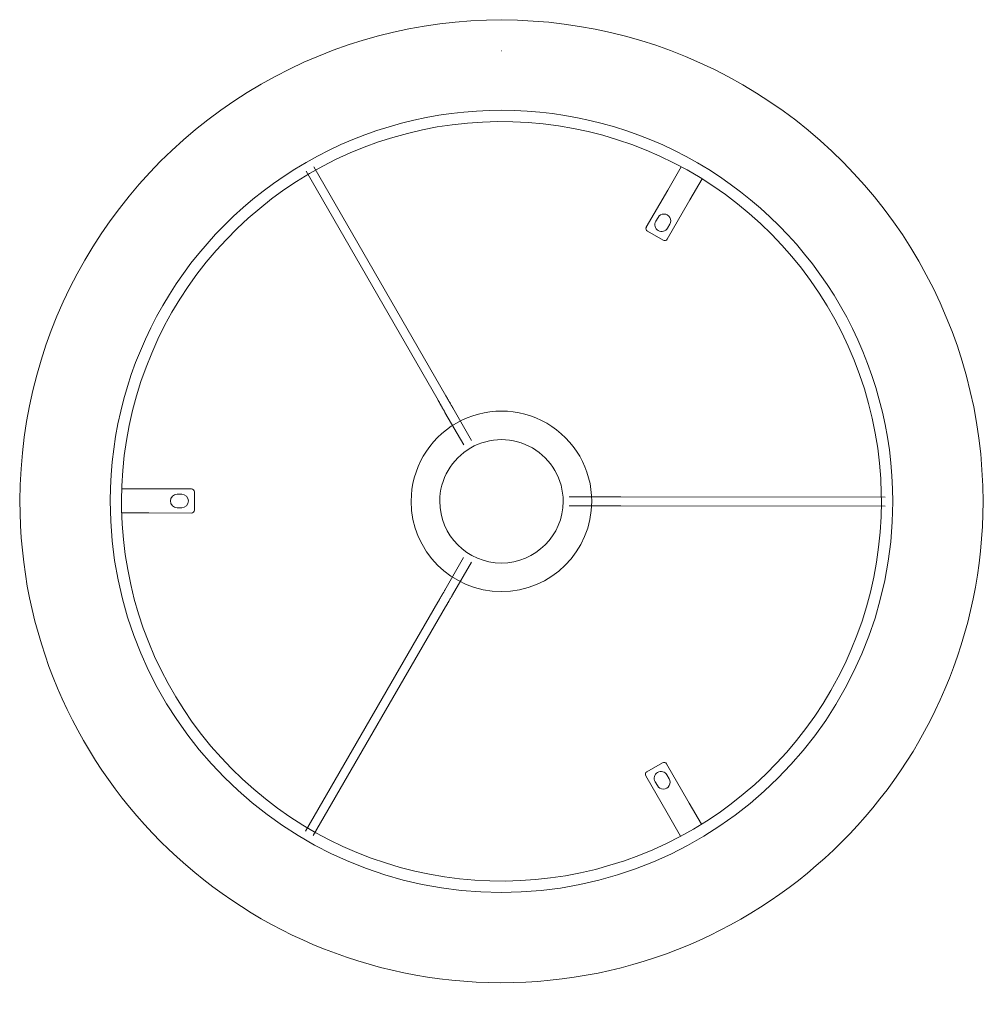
# Model space of a CAD drawing. Header units: millimetres. Extents: x 6277 to 7463, y -4102 to 6669.
# Tile 3 of 3: x 6752 to 7072, y 6342 to 6669. Entities that reach past the tile are written whole.
import ezdxf

# ---------------------------------------------------------------- set-up
doc = ezdxf.new("R2010")
doc.units = ezdxf.units.MM
doc.linetypes.add('Punto', pattern=[4.7625, 0, -4.7625])
doc.layers.add('Ligthing Fixture ADD', color=7, linetype='Punto', lineweight=9, true_color=0xffffff)
doc.layers.add('Luminarias', color=7, linetype='Continuous', lineweight=20)

# ---------------------------------------------------------------- blocks, each defined once
blk = doc.blocks.new('20313 - 20313 SAVOY White shade table lamp-412257-Planta_PDF')
at = {"layer": 'Luminarias'}
for p, q in [((-59.48, 111.3), (-55.46, 104.31)), ((62.56, 111.08), (18.55, 35.04)), ((21.15, 33.54), (65.16, 109.58)), ((-62.39, 100.32), (-66.42, 107.31)), ((-55.46, 104.31), (-55.01, 103.54)), ((-55.01, 103.54), (-47.94, 91.25)), ((-61.94, 99.55), (-62.39, 100.32)), ((-54.87, 87.26), (-61.94, 99.55)), ((-55.72, 92.25), (-54.97, 90.95)), ((-51.07, 93.19), (-51.82, 94.49)), ((-53.5, 86.89), (-48.3, 89.89)), ((16.23, 31.04), (9.97, 20.22)), ((12.57, 18.72), (18.83, 29.54)), ((103, 3.89), (117.18, 3.87)), ((117.18, 3.87), (118.07, 3.87)), ((118.07, 3.87), (126.09, 3.86)), ((-39.62, 1.54), (-127.47, 1.64)), ((-22.5, 1.52), (-35, 1.54)), ((102, -3.11), (102, 2.89)), ((107.75, 2.13), (106.25, 2.13)), ((-127.48, -1.36), (-39.62, -1.46)), ((-35, -1.46), (-22.5, -1.48)), ((106.25, -2.37), (107.75, -2.37)), ((117.17, -4.13), (102.99, -4.11)), ((118.06, -4.13), (117.17, -4.13)), ((126.09, -4.14), (118.06, -4.13)), ((18.77, -29.58), (12.53, -18.75)), ((9.93, -20.25), (16.17, -31.08)), ((18.47, -35.08), (62.32, -111.22)), ((64.92, -109.72), (21.07, -33.59)), ((-55.06, -87.14), (-62.16, -99.41)), ((-48.5, -89.78), (-53.69, -86.78)), ((-55.92, -92.13), (-55.17, -90.83)), ((-55.24, -103.42), (-48.13, -91.15)), ((-52.03, -94.38), (-51.28, -93.08)), ((-66.64, -107.15), (-62.61, -100.18)), ((-62.61, -100.18), (-62.16, -99.41)), ((-55.68, -104.19), (-59.72, -111.17)), ((-55.24, -103.42), (-55.68, -104.19))]:
    blk.add_line(p, q, dxfattribs=at)
at = {"layer": 'Luminarias', "flags": 128}
for points in [[(-126.24, 0.14), (-126.13, 5.19), (-125.82, 10.22), (-125.31, 15.25), (-124.6, 20.25), (-123.7, 25.21), (-122.59, 30.14), (-121.28, 35.02), (-119.79, 39.84), (-118.1, 44.6), (-116.22, 49.29), (-114.16, 53.89), (-111.91, 58.42), (-109.48, 62.84), (-106.88, 67.17), (-104.11, 71.39), (-101.17, 75.5), (-98.07, 79.48), (-94.82, 83.34), (-91.41, 87.07), (-87.85, 90.65), (-84.16, 94.09), (-80.33, 97.38), (-76.37, 100.52), (-72.29, 103.49), (-68.09, 106.3), (-63.79, 108.94), (-59.38, 111.4), (-54.88, 113.69), (-50.29, 115.79), (-45.62, 117.71), (-40.87, 119.44), (-36.06, 120.98), (-31.2, 122.32), (-26.28, 123.47), (-21.32, 124.43), (-16.33, 125.18), (-11.31, 125.73), (-6.27, 126.08), (-1.23, 126.23), (3.82, 126.18), (8.87, 125.93), (13.89, 125.47), (18.9, 124.82), (23.88, 123.96), (28.82, 122.91), (33.71, 121.66), (38.54, 120.21), (43.32, 118.57), (48.03, 116.75), (52.66, 114.73), (57.2, 112.53), (61.66, 110.16), (66.01, 107.6), (70.26, 104.88), (74.4, 101.98), (78.42, 98.93), (82.31, 95.71), (86.08, 92.34), (89.7, 88.83), (93.18, 85.17), (96.51, 81.37), (99.69, 77.45), (102.71, 73.4), (105.56, 69.24), (108.24, 64.96), (110.75, 60.58), (113.09, 56.1), (115.24, 51.53), (117.21, 46.88), (118.99, 42.16), (120.58, 37.37), (121.98, 32.52), (123.18, 27.61), (124.19, 22.66), (125, 17.68), (125.6, 12.67), (126.01, 7.63), (126.21, 2.59), (126.24, -0.14)], [(16.23, 31.04), (16.33, 31.22), (16.43, 31.39), (16.53, 31.56), (16.63, 31.73), (16.73, 31.9), (16.83, 32.07), (16.93, 32.24), (17.02, 32.4), (17.12, 32.57), (17.21, 32.73), (17.3, 32.89), (17.39, 33.04), (17.48, 33.19), (17.57, 33.34), (17.65, 33.49), (17.73, 33.63), (17.81, 33.76), (17.89, 33.9), (17.96, 34.02), (18.03, 34.15), (18.1, 34.27), (18.17, 34.38), (18.23, 34.49), (18.29, 34.59), (18.34, 34.68), (18.39, 34.78), (18.44, 34.86), (18.49, 34.94), (18.53, 35.01), (18.55, 35.04)], [(21.15, 33.54), (21.11, 33.47), (21.06, 33.4), (21.02, 33.32), (20.97, 33.23), (20.91, 33.13), (20.85, 33.04), (20.79, 32.93), (20.73, 32.82), (20.66, 32.7), (20.59, 32.58), (20.52, 32.46), (20.44, 32.33), (20.37, 32.19), (20.29, 32.06), (20.2, 31.91), (20.12, 31.77), (20.03, 31.62), (19.94, 31.46), (19.85, 31.31), (19.76, 31.15), (19.67, 30.98), (19.57, 30.82), (19.48, 30.65), (19.38, 30.49), (19.28, 30.32), (19.18, 30.14), (19.08, 29.97), (18.98, 29.8), (18.88, 29.63), (18.83, 29.54)], [(126.24, -0.14), (126.13, -5.19), (125.82, -10.22), (125.31, -15.25), (124.6, -20.25), (123.7, -25.21), (122.59, -30.14), (121.28, -35.02), (119.79, -39.84), (118.1, -44.6), (116.22, -49.29), (114.16, -53.89), (111.91, -58.42), (109.48, -62.84), (106.88, -67.17), (104.11, -71.39), (101.17, -75.5), (98.07, -79.48), (94.82, -83.34), (91.41, -87.07), (87.85, -90.65), (84.16, -94.09), (80.33, -97.38), (76.37, -100.52), (72.29, -103.49), (68.09, -106.3), (63.79, -108.94), (59.38, -111.4), (54.88, -113.69), (50.29, -115.79), (45.62, -117.71), (40.87, -119.44), (36.06, -120.98), (31.2, -122.32), (26.28, -123.47), (21.32, -124.43), (16.33, -125.18), (11.31, -125.73), (6.27, -126.08), (1.23, -126.23), (-3.82, -126.18), (-8.87, -125.93), (-13.89, -125.47), (-18.9, -124.82), (-23.88, -123.96), (-28.82, -122.91), (-33.71, -121.66), (-38.54, -120.21), (-43.32, -118.57), (-48.03, -116.75), (-52.66, -114.73), (-57.2, -112.53), (-61.66, -110.16), (-66.01, -107.6), (-70.26, -104.88), (-74.4, -101.98), (-78.42, -98.93), (-82.31, -95.71), (-86.08, -92.34), (-89.7, -88.83), (-93.18, -85.17), (-96.51, -81.37), (-99.69, -77.45), (-102.71, -73.4), (-105.56, -69.24), (-108.24, -64.96), (-110.75, -60.58), (-113.09, -56.1), (-115.24, -51.53), (-117.21, -46.88), (-118.99, -42.16), (-120.58, -37.37), (-121.98, -32.52), (-123.18, -27.61), (-124.19, -22.66), (-125, -17.68), (-125.6, -12.67), (-126.01, -7.63), (-126.21, -2.59), (-126.24, 0.14)], [(-39.62, 1.54), (-39.54, 1.54), (-39.45, 1.54), (-39.36, 1.54), (-39.26, 1.54), (-39.15, 1.54), (-39.04, 1.54), (-38.92, 1.54), (-38.79, 1.54), (-38.65, 1.54), (-38.52, 1.54), (-38.37, 1.54), (-38.22, 1.54), (-38.06, 1.54), (-37.9, 1.54), (-37.74, 1.54), (-37.57, 1.54), (-37.4, 1.54), (-37.22, 1.54), (-37.04, 1.54), (-36.85, 1.54), (-36.67, 1.54), (-36.48, 1.54), (-36.28, 1.54), (-36.09, 1.54), (-35.89, 1.54), (-35.7, 1.54), (-35.5, 1.54), (-35.3, 1.54), (-35.1, 1.54), (-35, 1.54)], [(-35, -1.46), (-35.2, -1.46), (-35.4, -1.46), (-35.6, -1.46), (-35.8, -1.46), (-35.99, -1.46), (-36.19, -1.46), (-36.38, -1.46), (-36.57, -1.46), (-36.76, -1.46), (-36.95, -1.46), (-37.13, -1.46), (-37.31, -1.46), (-37.49, -1.46), (-37.66, -1.46), (-37.82, -1.46), (-37.99, -1.46), (-38.15, -1.46), (-38.3, -1.46), (-38.45, -1.46), (-38.59, -1.46), (-38.72, -1.46), (-38.86, -1.46), (-38.98, -1.46), (-39.1, -1.46), (-39.21, -1.46), (-39.31, -1.46), (-39.41, -1.46), (-39.5, -1.46), (-39.59, -1.46), (-39.62, -1.46)], [(18.47, -35.08), (18.43, -35.02), (18.39, -34.94), (18.34, -34.86), (18.29, -34.77), (18.24, -34.68), (18.18, -34.58), (18.12, -34.47), (18.06, -34.36), (17.99, -34.25), (17.92, -34.13), (17.85, -34), (17.77, -33.87), (17.7, -33.74), (17.62, -33.6), (17.53, -33.45), (17.45, -33.31), (17.36, -33.16), (17.28, -33), (17.18, -32.85), (17.09, -32.69), (17, -32.52), (16.9, -32.36), (16.81, -32.19), (16.71, -32.02), (16.61, -31.85), (16.52, -31.68), (16.42, -31.51), (16.32, -31.34), (16.22, -31.17), (16.17, -31.08)], [(18.77, -29.58), (18.87, -29.75), (18.97, -29.93), (19.07, -30.1), (19.16, -30.27), (19.26, -30.44), (19.36, -30.61), (19.46, -30.78), (19.55, -30.94), (19.65, -31.11), (19.74, -31.27), (19.83, -31.43), (19.92, -31.58), (20.01, -31.73), (20.09, -31.88), (20.18, -32.03), (20.26, -32.17), (20.34, -32.31), (20.41, -32.44), (20.49, -32.57), (20.56, -32.69), (20.63, -32.81), (20.69, -32.92), (20.75, -33.03), (20.81, -33.13), (20.87, -33.23), (20.92, -33.32), (20.97, -33.4), (21.01, -33.48), (21.05, -33.55), (21.07, -33.59)]]:
    blk.add_lwpolyline(points, dxfattribs=at)
at = {"layer": 'Luminarias'}
for centre, radius, start, end in [((0, 0), 160, 359.9379, 179.9379), ((0, 0), 130, 359.9379, 179.9379), ((-53.77, 93.37), 2.25, 29.9379, 209.9379), ((-53.02, 92.07), 2.25, 209.9379, 29.9379), ((-48.8, 90.75), 1, 299.9379, 29.9379), ((-54, 87.76), 1, 209.9379, 299.9379), ((0, 0), 30, 359.9379, 179.9379), ((0, 0), 20.5, 359.9379, 179.9379), ((103, 2.89), 1, 89.9379, 179.9379), ((0, 0), 160, 179.9379, 359.9379), ((0, 0), 130, 179.9379, 359.9379), ((0, 0), 30, 179.9379, 359.9379), ((0, 0), 20.5, 179.9379, 359.9379), ((106.25, -0.12), 2.25, 89.9379, 269.9379), ((107.75, -0.12), 2.25, 269.9379, 89.9379), ((103, -3.11), 1, 179.9379, 269.9379), ((-54.19, -87.64), 1, 59.9379, 149.9379), ((-53.22, -91.96), 2.25, 329.9379, 149.9379), ((-49, -90.65), 1, 329.9379, 59.9379), ((-53.98, -93.25), 2.25, 149.9379, 329.9379)]:
    blk.add_arc(centre, radius, start, end, dxfattribs=at)

msp = doc.modelspace()

# ---------------------------------------------------------------- linework, layer by layer
at = {"layer": 'Ligthing Fixture ADD'}
msp.add_line((6911.92, 6658.57), (6915.88, 6658.57), dxfattribs=at)

# ---------------------------------------------------------------- block references
at = {"layer": 'Luminarias', "rotation": 180}
msp.add_blockref('20313 - 20313 SAVOY White shade table lamp-412257-Planta_PDF', (6911.92, 6508.78), dxfattribs=at)

doc.saveas('drawing.dxf')
